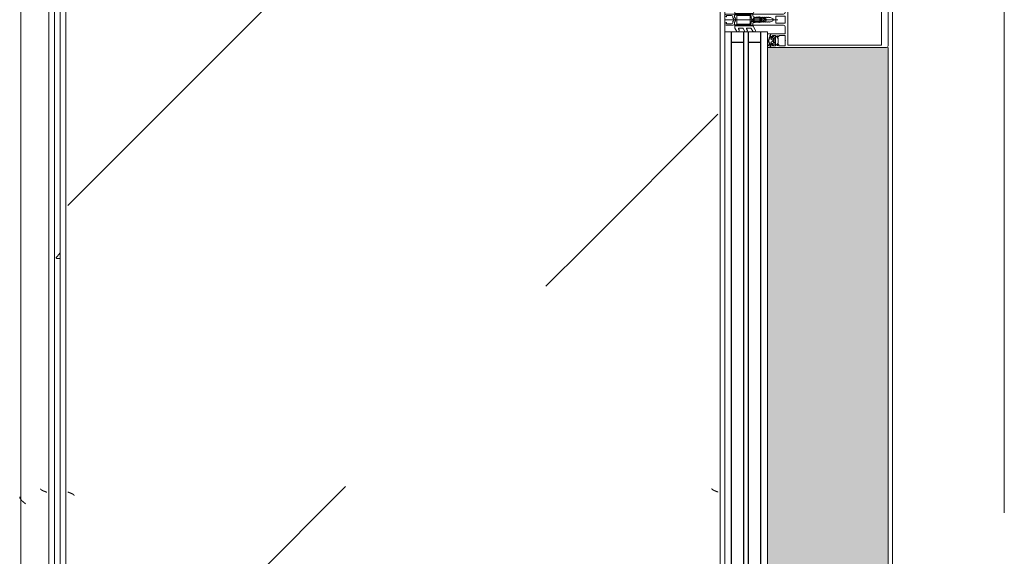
# Model space of a CAD drawing. Header units: millimetres. Extents: x -3267 to 40126, y 29201 to 102288.
# Tile 212 of 256: x 9044 to 9926, y 55164 to 55644. Entities that reach past the tile are written whole.
import ezdxf

# ---------------------------------------------------------------- set-up
doc = ezdxf.new("R2010")
doc.units = ezdxf.units.MM
doc.linetypes.add('4_ Штрихпунктир_ 10 х 2 мм', pattern=[1400, 1000, -200, 0, -200])
for name, color, linetype, lineweight in [('A-DETL-GENF-OTLN', 7, 'Continuous', 9), ('A-GLAZ-CURT-OTLN', 7, 'Continuous', 9), ('A-GLAZ-CWMG-OTLN', 7, 'Continuous', 9), ('A-WALL-____-OTLN', 7, 'Continuous', 9), ('M-EQPM-____-OTLN', 7, 'Continuous', 9), ('S-GRID-____-OTLN', 7, 'Continuous', 9)]:
    doc.layers.add(name, color=color, linetype=linetype, lineweight=lineweight)

# ---------------------------------------------------------------- blocks, each defined once
blk = doc.blocks.new('FP_153-ВКК_02_К1_З_ЭОМ_кабель_')
at = {"layer": 'M-EQPM-____-OTLN', "color": 253, "true_color": 0xaaaaaa}
blk.add_line((1600, 630.11), (0, 630.11), dxfattribs=at)
blk = doc.blocks.new('ПР_Крышка пояса - Тип 1-V152-ВКК_02_К1_З_ЭОМ_кабель_')
at = {"layer": 'M-EQPM-____-OTLN', "true_color": 0xaaaaaa}
h = blk.add_hatch(dxfattribs=at)
h.set_pattern_fill('FP_72', color=253, style=0, pattern_type=2)
h.set_pattern_definition([(320.116, (-54360, 7884.42), (-31.8804, -362.8687), [38.035, -418.388]), (264.979, (-54360, 7884.4), (382.1136, 70.1924), [30.356, -333.911]), (10.409, (-54362.66, 7854.18), (350.2335, -292.6756), [32.376, -356.132]), (316.302, (-54258.4, 7884.4), (-84.086, -539.927), [57.037, -627.411]), (6.609, (-54265.4, 7839.4), (494.8554, -472.851), [48.567, -534.241]), (261.148, (-54258.4, 7884.4), (494.8496, -472.857), [45.536, -500.899]), (291.079, (-54283.8, 7833.83), (-204.5313, -301.9806), [37.963, -417.597]), (235.89, (-54283.8, 7833.83), (368.3755, -123.0973), [30.394, -334.332]), (341.523, (-54300.84, 7808.66), (163.8489, -425.0748), [32.367, -356.032]), (307.614, (-54360, 7884.42), (169.11016, -6.15234), [16.721, -313.638, 16.721, -322.758, -335.679]), (307.614, (-54360, 7884.42), (169.11016, -6.15234), [-669.838, 16.721, -318.958]), (277.531, (-54360, 7884.42), (200.36217, -133.088), [16.696, -176.575, 16.696, -305.591, -127.751]), (277.531, (-54360, 7884.42), (200.36217, -133.088), [-515.558, 16.696, -111.055]), (237.393, (-54360, 7997.24), (-11.4573, -270.066), [16.715, -109.913, 16.715, -378.366, -524.242]), (237.393, (-54360, 7997.24), (-11.4573, -270.066), [-521.709, 16.715, -507.527]), (227.382, (-54360, 8047.83), (50.8514, -295.0393), [16.727, -148.004, 16.727, -618.375]), (227.382, (-54360, 8047.83), (50.8514, -295.0393), [-181.458, -245.829, 16.727, -355.819])])
h.paths.add_polyline_path([(0, 600), (0, 600), (84.49, 595), (1600, 595), (1600, 600), (0, 600)])
h.paths.add_polyline_path([(0, 595), (35.28, 595), (0, 597.49)])
at = {"layer": 'M-EQPM-____-OTLN', "color": 253, "true_color": 0xaaaaaa}
blk.add_blockref('FP_153-ВКК_02_К1_З_ЭОМ_кабель_', (0, 0), dxfattribs=at)
blk = doc.blocks.new('АРФ_Витраж_Остекление - SI_38mm_TripGlz-4699070-ВКК_02_К1_З_ЭОМ_кабель_')
at = {"layer": 'A-GLAZ-CURT-OTLN', "color": 253, "true_color": 0xaaaaaa}
for p, q in [((-454, 0), (-454, -38)), ((454, -38), (454, 0)), ((-454, -38), (454, -38))]:
    blk.add_line(p, q, dxfattribs=at)
at = {"layer": 'A-GLAZ-CURT-OTLN', "color": 253, "lineweight": 25, "true_color": 0xaaaaaa}
for p, q in [((-454, -6), (454, -6)), ((-445, -6), (-445, -17)), ((445, -6), (445, -17)), ((-454, -17), (454, -17)), ((-454, -21), (454, -21)), ((-445, -21), (-445, -32)), ((445, -21), (445, -32)), ((-454, -32), (454, -32))]:
    blk.add_line(p, q, dxfattribs=at)
blk = doc.blocks.new('Rectangular Mullion - FWS-50-HI_Mull_CovCap-20mm_Mull-105mm_zoloto-5843151-ВКК_02_К1_З_ЭОМ_кабель_')
at = {"layer": 'A-GLAZ-CWMG-OTLN', "true_color": 0xf8f3e1}
blk.add_hatch(color=7, dxfattribs=at).paths.add_polyline_path([(8096, 74220), (8096, 75100), (7988, 75100), (7988, 74220), (8080.3, 74220)])
at = {"layer": 'A-GLAZ-CWMG-OTLN', "color": 253, "true_color": 0xaaaaaa}
blk.add_line((8096, 74220), (8096, 75100), dxfattribs=at)
blk = doc.blocks.new('Rectangular Mullion - HI_CovCap-20mm_Mull-105mm-V274-ВКК_02_К1_З_ЭОМ_кабель_')
at = {"layer": 'A-DETL-GENF-OTLN', "color": 253, "true_color": 0xaaaaaa}
for p, q in [((-25, 144.5), (-25, 130.68)), ((23.5, 146), (-23.5, 146)), ((25, 130.68), (25, 144.5)), ((-25, 136), (-25, 59.4)), ((-22.9, 135.44), (-22.9, 59.4)), ((22.9, 136), (22.9, 59.4)), ((25, 136), (25, 59.5)), ((-12.6, 53.5), (-12.6, 41.4)), ((-3.2, 46.1), (-3.2, 53.5)), ((-2.7, 54), (2.7, 54)), ((3.2, 53.5), (3.2, 46.1)), ((12.6, 41.4), (12.6, 53.5)), ((25, 61), (25, 59.5)), ((-21.76, 44.51), (-22.58, 43.54)), ((-22.24, 46.35), (-21.18, 47.41)), ((-20.47, 47.7), (-17.13, 47.7)), ((-16.42, 47.41), (-15.36, 46.35)), ((-15.02, 43.54), (-15.84, 44.51)), ((-5, 25.5), (-5, 52.5)), ((2.7, 45.6), (-2.7, 45.6)), ((0, 47.27), (0, 0)), ((5, 52.5), (5, 25.5)), ((15.02, 43.54), (15.84, 44.51)), ((15.36, 46.35), (16.42, 47.41)), ((17.13, 47.7), (20.47, 47.7)), ((21.18, 47.41), (22.24, 46.35)), ((21.76, 44.51), (22.58, 43.54)), ((-22.3, 40.8), (-22.9, 40.8)), ((-22.9, 40.2), (-21.62, 40.2)), ((-22.27, 39.59), (-22.55, 39.1)), ((-21.2, 42.9), (-21.2, 41.7)), ((-21.07, 39.62), (-21.08, 39.77)), ((-19.5, 43.4), (-20.7, 43.4)), ((-20.7, 41.2), (-20.42, 41.2)), ((-20.48, 39.51), (-20.66, 39.4)), ((-20.16, 41.35), (-19.24, 42.95)), ((-19.97, 39.2), (-20.02, 39.33)), ((-17.65, 44), (-19.95, 44)), ((-19.33, 39.22), (-19.48, 39.08)), ((-18.77, 39.04), (-18.85, 39.17)), ((-18.36, 42.95), (-17.44, 41.35)), ((-18.16, 39.23), (-18.26, 39.06)), ((-16.9, 43.4), (-18.1, 43.4)), ((-17.56, 39.21), (-17.67, 39.31)), ((-17.18, 41.2), (-16.9, 41.2)), ((-17.02, 39.56), (-17.07, 39.36)), ((-16.46, 39.68), (-16.59, 39.75)), ((-16.4, 41.7), (-16.4, 42.9)), ((-14.64, 40.8), (-15.29, 40.8)), ((-0.87, 36.5), (-1.7, 35.06)), ((-1.12, 34.47), (-0.43, 35.65)), ((0.43, 35.65), (1.12, 34.47)), ((1.7, 35.06), (0.87, 36.5)), ((14.64, 40.8), (15.29, 40.8)), ((16.4, 41.7), (16.4, 42.9)), ((16.46, 39.68), (16.59, 39.75)), ((16.9, 43.4), (18.1, 43.4)), ((17.18, 41.2), (16.9, 41.2)), ((17.02, 39.56), (17.07, 39.36)), ((18.36, 42.95), (17.44, 41.35)), ((17.56, 39.21), (17.67, 39.31)), ((17.65, 44), (19.95, 44)), ((18.16, 39.23), (18.26, 39.06)), ((18.77, 39.04), (18.85, 39.17)), ((20.16, 41.35), (19.24, 42.95)), ((19.33, 39.22), (19.48, 39.08)), ((19.5, 43.4), (20.7, 43.4)), ((19.97, 39.2), (20.02, 39.33)), ((20.7, 41.2), (20.42, 41.2)), ((20.48, 39.51), (20.66, 39.4)), ((21.07, 39.62), (21.08, 39.77)), ((21.2, 42.9), (21.2, 41.7)), ((22.9, 40.2), (21.62, 40.2)), ((22.27, 39.59), (22.55, 39.1)), ((22.3, 40.8), (22.9, 40.8)), ((23.5, 40.8), (25, 40.8)), ((-9.07, 27.17), (-5.65, 25.19)), ((-2.24, 31), (-2.45, 30.87)), ((-2.45, 30.53), (-2.25, 30.41)), ((-1.89, 34.49), (-2.1, 32.75)), ((-1.33, 33.68), (-1.33, 33.78)), ((-1.25, 31.1), (0.74, 31.1)), ((-0.6, 32.5), (-0.6, 32.42)), ((0.84, 33), (-0.1, 33)), ((0.6, 32.3), (0.93, 32.3)), ((1.02, 31.78), (0.74, 32.06)), ((1.33, 33.78), (1.33, 33.68)), ((2.1, 32.75), (1.89, 34.49)), ((2.45, 30.87), (2.24, 31)), ((2.25, 30.41), (2.45, 30.53)), ((5.65, 25.19), (9.07, 27.17)), ((-7.75, 16.23), (-10.41, 17.77)), ((-7.75, 23.52), (-10.33, 25.01)), ((-9.07, 19.88), (-8.25, 19.41)), ((-7.5, 19.84), (-7.5, 23.08)), ((-5.4, 9.3), (-5.4, 24.76)), ((-3.5, 25), (-4.5, 25)), ((-3.9, 22), (-3.9, 11)), ((-3.4, 22.5), (3.4, 22.5)), ((-3.3, 23.5), (-1.9, 23.5)), ((-1.7, 23.7), (-1.7, 24.9)), ((-1.4, 24.49), (-1.4, 23.99)), ((-1.1, 23.82), (-0.5, 24.17)), ((0.3, 26.2), (-1.09, 26.2)), ((0.43, 25), (0.2, 25)), ((0.34, 25.28), (0.58, 25.52)), ((0.5, 24.17), (1.42, 23.63)), ((1.92, 23.5), (3.3, 23.5)), ((4.5, 25), (3.5, 25)), ((3.9, 11), (3.9, 22)), ((4.3, 22.5), (4.3, 9.4)), ((5.4, 24.76), (5.4, 9.3)), ((7.5, 23.08), (7.5, 19.84)), ((10.33, 25.01), (7.75, 23.52)), ((10.41, 17.77), (7.75, 16.23)), ((8.25, 19.41), (9.07, 19.88)), ((-7.62, 8.87), (-10.41, 10.48)), ((-9.07, 12.6), (-8.25, 12.12)), ((-7.5, 12.55), (-7.5, 15.8)), ((3.4, 10.5), (-3.4, 10.5)), ((-1.7, 9), (-2, 8.69)), ((2, 8.69), (1.7, 9)), ((7.5, 15.8), (7.5, 12.55)), ((10.41, 10.48), (7.62, 8.87)), ((8.25, 12.12), (9.07, 12.6)), ((-5.9, 8.8), (-7.37, 8.8)), ((-5, 1), (-5, 6.7)), ((-2.71, 8.4), (-4.02, 8.4)), ((-3.7, 1.7), (-3.7, 6)), ((-2.7, 7), (-2.13, 7)), ((-1.42, 7.29), (-0.71, 8.01)), ((0.71, 8.01), (1.42, 7.29)), ((2.13, 7), (2.7, 7)), ((3.3, 8.4), (2.71, 8.4)), ((3.7, 6), (3.7, 1.7)), ((7.37, 8.8), (5.9, 8.8))]:
    blk.add_line(p, q, dxfattribs=at)
at = {"layer": 'A-DETL-GENF-OTLN', "color": 253, "true_color": 0xaaaaaa, "flags": 128}
for points in [[(22.9, 130.68), (22.9, 140.2), (-22.9, 140.2), (-22.9, 130.68)], [(-19.05, 45.1), (-23.5, 45.1), (-23.5, 42.4), (-22.3, 42.4), (-22.3, 41.8), (-23.1, 41), (-25, 41), (-25, 57.79), (-25, 61)], [(-19.05, 54), (-23.5, 54), (-23.5, 48.3), (-22.3, 48.3), (-22.3, 47.7), (-22.95, 47.05)], [(22.9, 61), (22.9, 57.79), (22.9, 56.3), (11.2, 56.3), (-11.2, 56.3), (-22.9, 56.3), (-22.9, 57.79), (-22.9, 61)], [(-14.65, 47.05), (-15.3, 47.7), (-15.3, 48.3), (-14.1, 48.3), (-14.1, 54), (-18.55, 54)], [(-6.5, 54), (-11.2, 54), (-12.1, 54)], [(12.1, 54), (11.2, 54), (6.5, 54)], [(18.55, 54), (14.1, 54), (14.1, 48.3), (15.3, 48.3), (15.3, 47.7), (14.65, 47.05)], [(22.95, 47.05), (22.3, 47.7), (22.3, 48.3), (23.5, 48.3), (23.5, 54), (19.05, 54)], [(-13.1, 40.9), (-14.4, 40.9), (-15.3, 41.8), (-15.3, 42.4), (-14.1, 42.4), (-14.1, 45.1), (-18.55, 45.1)], [(18.55, 45.1), (14.1, 45.1), (14.1, 42.4), (15.3, 42.4), (15.3, 41.8), (14.4, 40.9), (13.1, 40.9)], [(25, 41), (23.1, 41), (22.3, 41.8), (22.3, 42.4), (23.5, 42.4), (23.5, 45.1), (19.05, 45.1)], [(-23.5, 40.8), (-25, 40.8), (-25, 38)], [(-22.5, 43.09), (-22, 42.8), (-22, 42.67)], [(-16.05, 40.2), (-14.75, 40.1), (-16.02, 40.1), (-16.02, 39.94)], [(-15.6, 42.67), (-15.6, 42.8), (-15.1, 43.09)], [(-12.6, 38), (-12.6, 40.8), (-13.95, 40.8)], [(-0.87, 42.8), (-2, 40.84), (-2, 39.84), (-2.5, 39.55), (-2, 39.26), (-2, 38.04), (-2.5, 37.75), (-2, 37.46), (-2, 36.24), (-2.5, 35.95), (-2, 35.66), (-2, 34.44), (-2.5, 34.15), (-2, 33.86), (-2, 32.64), (-2.5, 32.35), (-2, 32.06), (-2, 30.84), (-2.5, 30.55), (-2, 30.26), (-2, 29.04), (-2.5, 28.75), (-2, 28.46), (-2, 27.24), (-2.5, 26.95), (-2.5, 26)], [(2.5, 26), (2, 26.29), (2, 27.51), (2.5, 27.8), (2, 28.09), (2, 29.31), (2.5, 29.6), (2, 29.89), (2, 31.11), (2.5, 31.4), (2, 31.69), (2, 32.91), (2.5, 33.2), (2, 33.49), (2, 34.71), (2.5, 35), (2, 35.29), (2, 36.51), (2.5, 36.8), (2, 37.09), (2, 38.31), (2.5, 38.6), (2, 38.89), (2, 40.84), (0.87, 42.8)], [(12.6, 38), (12.6, 40.8), (13.95, 40.8)], [(16.05, 40.2), (14.75, 40.1), (16.02, 40.1), (16.02, 39.94)], [(15.6, 42.67), (15.6, 42.8), (15.1, 43.09)], [(22.5, 43.09), (22, 42.8), (22, 42.67)], [(-0.35, 31.99), (0.1, 31.73), (-1.23, 31.6)], [(0.4, 31.8), (0.4, 31.9), (0.4, 32.1)], [(-3.41, 25), (-5, 25), (-5, 9.1)], [(-4.51, 8.95), (-4.3, 11), (-4.3, 22.5)], [(-1.55, 25.25), (-1.17, 25.64), (-0.2, 25.7), (-0.42, 25.6), (-1.25, 24.85)], [(-0.1, 25.3), (-0.1, 25.4), (0, 25.42)], [(5, 1), (5, 25), (3.41, 25)], [(-2.65, 1), (-2.65, 1.4), (-3.4, 1.4)], [(3.4, 1.4), (2.65, 1.4), (2.65, 1)]]:
    blk.add_lwpolyline(points, dxfattribs=at)
blk.add_lwpolyline([(0, 37), (0, 35.9)], close=True, dxfattribs=at)
at = {"layer": 'A-DETL-GENF-OTLN', "color": 253, "true_color": 0xaaaaaa}
for centre, radius, start, end in [((-23.5, 144.5), 1.5, 90, 180), ((23.5, 144.5), 1.5, 360, 90), ((-18.8, 53.94), 0.256, 12.68038, 167.31962), ((-12.1, 53.5), 0.5, 90, 180), ((-6.5, 52.5), 1.5, 360, 90), ((-2.7, 53.5), 0.5, 90, 180), ((2.7, 53.5), 0.5, 0, 90), ((6.5, 52.5), 1.5, 90, 180), ((12.1, 53.5), 0.5, 0, 90), ((18.8, 53.94), 0.256, 12.68038, 167.31962), ((-22.59, 46.7), 0.5, 135, 315), ((-21.15, 44), 0.8, 22.61561, 140.00332), ((-20.47, 46.7), 1, 90, 135), ((-19.95, 44.5), 0.5, 202.62239, 269.99966), ((-18.8, 45.04), 0.256, 12.68038, 167.31962), ((-17.65, 44.5), 0.5, 269.99881, 337.37914), ((-16.45, 44), 0.8, 40.00306, 157.37723), ((-17.13, 46.7), 1, 45, 90), ((-15.01, 46.7), 0.5, 225, 45), ((-2.7, 46.1), 0.5, 180, 270), ((2.7, 46.1), 0.5, 270, 0), ((15.01, 46.7), 0.5, 135, 315), ((16.45, 44), 0.8, 22.62277, 139.99694), ((17.13, 46.7), 1, 90, 135), ((17.65, 44.5), 0.5, 202.62086, 270.00119), ((18.8, 45.04), 0.256, 12.68038, 167.31962), ((19.95, 44.5), 0.5, 270.00034, 337.37761), ((21.15, 44), 0.8, 39.99668, 157.38439), ((20.47, 46.7), 1, 45, 90), ((22.59, 46.7), 0.5, 225, 45), ((-22.9, 39.55), 0.65, 90, 270), ((-23.2, 40.8), 0.3, 180, 0), ((-22.9, 39.3), 0.4, 269.99999, 330.00626), ((-22.35, 43.35), 0.3, 140.01031, 239.99507), ((-22.3, 41.1), 0.3, 270.90521, 359.98148), ((-21.41, 39.09), 1, 90.82716, 149.99773), ((-18.96, 41.89), 3.14, 165.49788, 194.50212), ((-21.62, 39.7), 0.5, 54.92212, 90), ((-21.42, 39.75), 0.339, 3.00251, 90.82171), ((-18.8, 43.71), 4.4, 234.92212, 305.84121), ((-20.7, 42.9), 0.5, 89.98992, 180.01008), ((-20.7, 41.7), 0.5, 179.98974, 270.01026), ((-20.8, 39.64), 0.272, 183.0147, 299.98901), ((-20.32, 39.23), 0.316, 18.00331, 119.99297), ((-20.42, 41.5), 0.3, 269.98791, 330.00644), ((-19.69, 39.29), 0.3, 197.9991, 314.99946), ((-19.5, 43.1), 0.3, 329.99756, 90.00642), ((-19.11, 38.99), 0.316, 32.98956, 135.00901), ((-18.52, 39.21), 0.3, 213.00146, 329.99975), ((-18.1, 43.1), 0.3, 89.99872, 209.99731), ((-17.88, 39.07), 0.316, 48.00262, 149.99741), ((-17.36, 39.43), 0.3, 227.99716, 345.00452), ((-17.18, 41.5), 0.3, 209.995, 270.01065), ((-16.73, 39.48), 0.3, 63.00317, 164.99853), ((-16.9, 42.9), 0.5, 0.00918, 89.99082), ((-16.9, 41.7), 0.5, 270.00904, 359.99096), ((-16.32, 39.94), 0.3, 243.00899, 359.98883), ((-16.05, 39.9), 0.3, 90, 125.84121), ((-18.64, 41.89), 3.14, 346.80247, 14.483), ((-15.29, 41.1), 0.3, 166.80247, 270), ((-15.25, 43.35), 0.3, 299.99829, 40.01132), ((-14.83, 40.53), 0.33, 270.00002, 54.90994), ((-14.75, 40.6), 0.5, 269.99115, 352.82633), ((-13.95, 40.5), 0.3, 90.00299, 172.8115), ((-13.1, 41.4), 0.5, 270, 0), ((0, 42.3), 1, 30, 150), ((0, 36), 1, 90.02865, 150), ((0, 35.4), 0.5, 90.0573, 150), ((0, 36), 1, 30, 89.97135), ((0, 35.4), 0.5, 30, 89.9427), ((13.1, 41.4), 0.5, 180, 270), ((13.95, 40.5), 0.3, 7.1885, 89.99701), ((14.75, 40.6), 0.5, 187.17367, 270.00885), ((14.83, 40.53), 0.33, 125.09006, 269.99998), ((15.25, 43.35), 0.3, 139.98868, 240.00171), ((15.29, 41.1), 0.3, 270, 13.19753), ((18.64, 41.89), 3.14, 165.517, 193.19753), ((16.32, 39.94), 0.3, 180.01117, 296.99101), ((16.05, 39.9), 0.3, 54.15879, 90), ((18.8, 43.71), 4.4, 234.15879, 305.07788), ((16.9, 42.9), 0.5, 90.00918, 179.99082), ((16.9, 41.7), 0.5, 180.00904, 269.99096), ((16.73, 39.48), 0.3, 15.00147, 116.99683), ((17.36, 39.43), 0.3, 194.99548, 312.00284), ((17.18, 41.5), 0.3, 269.98935, 330.005), ((17.88, 39.07), 0.316, 30.00259, 131.99738), ((18.1, 43.1), 0.3, 330.00269, 90.00128), ((18.52, 39.21), 0.3, 210.00025, 326.99854), ((19.11, 38.99), 0.316, 44.99099, 147.01044), ((19.5, 43.1), 0.3, 89.99358, 210.00244), ((19.69, 39.29), 0.3, 225.00054, 342.0009), ((20.32, 39.23), 0.316, 60.00703, 161.99669), ((20.42, 41.5), 0.3, 209.99356, 270.01209), ((20.8, 39.64), 0.272, 240.01099, 356.9853), ((20.7, 42.9), 0.5, 359.98992, 90.01008), ((20.7, 41.7), 0.5, 269.98974, 0.01026), ((21.42, 39.75), 0.339, 89.17829, 176.99749), ((21.62, 39.7), 0.5, 90, 125.07788), ((21.41, 39.09), 1, 30.00227, 89.17284), ((18.96, 41.89), 3.14, 345.49788, 14.50212), ((22.3, 41.1), 0.3, 180.01852, 269.09479), ((22.35, 43.35), 0.3, 300.00493, 39.98969), ((22.9, 39.3), 0.4, 209.99374, 270.00001), ((23.2, 40.8), 0.3, 180, 0), ((22.9, 39.55), 0.65, 270, 90), ((-9.68, 26.13), 1.3, 154.41173, 240), ((-9.72, 26.04), 1.3, 60, 150), ((-3.41, 26.5), 1.5, 270, 10.22002), ((-2.35, 30.7), 0.2, 120, 240), ((17.75, 30.31), 20, 179.72362, 190.22002), ((17.75, 30.31), 20, 173, 178.04971), ((-0.4, 34.31), 1.5, 150, 173), ((-1.25, 30.9), 0.2, 90, 179.3132), ((46.55, 30.33), 48, 179.3132, 184.71248), ((46.55, 30.33), 48, 176, 178.23414), ((-1.23, 31.8), 0.2, 178.23414, 270), ((0.27, 33.67), 1.6, 150, 176), ((-0.1, 32.5), 0.5, 90, 180), ((-0.1, 32.42), 0.5, 180, 240), ((0.2, 31.9), 0.2, 240, 0), ((0.2, 31.8), 0.2, 270, 0), ((0.6, 32.1), 0.2, 90, 180), ((0.6, 31.92), 0.2, 45, 180), ((0.74, 31.5), 0.4, 270, 45), ((0.84, 33.5), 0.5, 270, 3.83017), ((0.93, 31.8), 0.5, 1.77701, 90), ((-0.27, 33.67), 1.6, 4, 30), ((-46.55, 30.33), 48, 354.4962, 1.77701), ((-46.55, 30.33), 48, 3.83017, 4), ((0.4, 34.31), 1.5, 7, 30), ((3.41, 26.5), 1.5, 169.77998, 270), ((-17.75, 30.31), 20, 349.77998, 0.27638), ((-17.75, 30.31), 20, 1.95029, 7), ((2.35, 30.7), 0.2, 300, 60), ((9.72, 26.04), 1.3, 30, 120), ((9.68, 26.13), 1.3, 300, 25.58827), ((-9.81, 18.81), 1.2, 150, 240), ((-9.72, 18.76), 1.3, 60, 150), ((-8, 19.84), 0.5, 240, 0), ((-8, 23.08), 0.5, 360, 60), ((-5.9, 24.76), 0.5, 360, 60), ((-4.5, 25.5), 0.5, 180, 270), ((-3.3, 22.5), 1, 90, 180), ((-3.4, 22), 0.5, 90, 180), ((-3.5, 26), 1, 270, 0), ((-1.9, 23.7), 0.2, 270, 0), ((-1.2, 24.9), 0.5, 135, 180), ((-0.9, 24.49), 0.5, 135, 180), ((-1.2, 23.99), 0.2, 180, 300), ((-1.09, 26.4), 0.2, 184.71248, 270), ((-1.02, 25.5), 0.2, 90, 135), ((-0.42, 25.4), 0.2, 90, 135), ((0, 23.3), 1, 60, 120), ((-0.3, 25.4), 0.2, 360, 90), ((-0.2, 25.5), 0.2, 360, 90), ((0.2, 25.3), 0.3, 180, 270), ((0.2, 25.42), 0.2, 180, 315), ((0.3, 25.8), 0.4, 315, 90), ((0.43, 25.8), 0.8, 270, 354.4962), ((1.92, 24.5), 1, 240, 270), ((3.5, 26), 1, 180, 270), ((3.3, 22.5), 1, 360, 90), ((3.4, 22), 0.5, 360, 90), ((4.5, 25.5), 0.5, 270, 360), ((5.9, 24.76), 0.5, 120, 180), ((8, 23.08), 0.5, 120, 180), ((8, 19.84), 0.5, 180, 300), ((9.72, 18.76), 1.3, 30, 120), ((9.81, 18.81), 1.2, 300, 30), ((-9.81, 11.52), 1.2, 150, 240), ((-9.72, 11.47), 1.3, 60, 150), ((-8, 12.55), 0.5, 240, 0), ((-8, 15.8), 0.5, 360, 60), ((-7.37, 9.3), 0.5, 240, 270), ((-5.9, 9.3), 0.5, 270, 0), ((-4, 9.1), 1, 180, 216.8699), ((-4.02, 8.9), 0.5, 174, 270), ((-3.4, 11), 0.5, 180, 270), ((0, 7.3), 2.4, 45, 135), ((3.3, 9.4), 1, 270, 0), ((3.4, 11), 0.5, 270, 0), ((5.9, 9.3), 0.5, 180, 270), ((7.37, 9.3), 0.5, 270, 300), ((8, 15.8), 0.5, 120, 180), ((8, 12.55), 0.5, 180, 300), ((9.72, 11.47), 1.3, 30, 120), ((9.81, 11.52), 1.2, 300, 30), ((-4, 6.7), 1, 143.1301, 180), ((-4, 1), 1, 180, 270), ((-5.6, 7.9), 1, 323.1301, 36.8699), ((-2.7, 6), 1, 90, 180), ((-3.4, 1.7), 0.3, 180, 270), ((-3.65, 1), 1, 270, 0), ((-2.71, 9.4), 1, 270, 315), ((-2.13, 8), 1, 270, 315), ((0, 7.3), 1, 45, 135), ((2.13, 8), 1, 225, 270), ((2.71, 9.4), 1, 225, 270), ((3.65, 1), 1, 180, 270), ((2.7, 6), 1, 360, 90), ((3.4, 1.7), 0.3, 270, 0), ((4, 1), 1, 270, 0)]:
    blk.add_arc(centre, radius, start, end, dxfattribs=at)
blk = doc.blocks.new('FP_602-ВКК_02_К1_З_ЭОМ_кабель_')
at = {"layer": 'M-EQPM-____-OTLN', "color": 7, "true_color": 0xffffff}
for p, q in [((1939.39, 582.49), (1939.34, 582.49)), ((1939.44, 582.5), (1939.39, 582.49)), ((1939.48, 582.51), (1939.44, 582.5)), ((1939.53, 582.52), (1939.48, 582.51)), ((1939.58, 582.54), (1939.53, 582.52)), ((1939.62, 582.56), (1939.58, 582.54)), ((1939.67, 582.58), (1939.62, 582.56)), ((1939.72, 582.61), (1939.67, 582.58)), ((1939.77, 582.64), (1939.72, 582.61)), ((1939.81, 582.67), (1939.77, 582.64)), ((1939.86, 582.7), (1939.81, 582.67)), ((1939.91, 582.74), (1939.86, 582.7)), ((1939.95, 582.78), (1939.91, 582.74)), ((1940, 582.82), (1939.95, 582.78)), ((1940.06, 582.88), (1940.01, 582.83)), ((1940.1, 582.93), (1940.06, 582.88)), ((1940.15, 582.98), (1940.1, 582.93)), ((1940.2, 583.04), (1940.15, 582.98)), ((1940.25, 583.1), (1940.2, 583.04)), ((1940.3, 583.17), (1940.25, 583.1)), ((1940.35, 583.23), (1940.3, 583.17)), ((1940.4, 583.3), (1940.35, 583.23)), ((1940.44, 583.37), (1940.4, 583.3)), ((1940.49, 583.45), (1940.44, 583.37)), ((1940.54, 583.52), (1940.49, 583.45)), ((1940.59, 583.6), (1940.54, 583.52)), ((1940.64, 583.68), (1940.59, 583.6)), ((1940.69, 583.77), (1940.64, 583.68)), ((1940.74, 583.86), (1940.69, 583.77)), ((1940.78, 583.95), (1940.74, 583.86)), ((1940.83, 584.04), (1940.78, 583.95)), ((1940.88, 584.13), (1940.83, 584.04)), ((1940.93, 584.23), (1940.88, 584.13)), ((1940.98, 584.33), (1940.93, 584.23)), ((1941.03, 584.43), (1940.98, 584.33)), ((1941.08, 584.53), (1941.03, 584.43)), ((1941.12, 584.64), (1941.08, 584.53)), ((1941.17, 584.74), (1941.12, 584.64)), ((1941.22, 584.85), (1941.17, 584.74)), ((1941.27, 584.96), (1941.22, 584.85)), ((1941.32, 585.08), (1941.27, 584.96)), ((1941.37, 585.19), (1941.32, 585.08)), ((1941.42, 585.31), (1941.37, 585.19)), ((1941.46, 585.42), (1941.42, 585.31)), ((1941.51, 585.54), (1941.46, 585.42)), ((1941.56, 585.66), (1941.51, 585.54)), ((1941.61, 585.79), (1941.56, 585.66)), ((1941.66, 585.91), (1941.61, 585.79)), ((1941.71, 586.03), (1941.66, 585.91)), ((1941.76, 586.16), (1941.71, 586.03)), ((1941.81, 586.29), (1941.76, 586.16)), ((1941.85, 586.41), (1941.81, 586.29)), ((1941.9, 586.54), (1941.85, 586.41)), ((1941.95, 586.67), (1941.9, 586.54)), ((1942, 586.8), (1941.95, 586.67)), ((1942.05, 586.93), (1942, 586.8)), ((1942.1, 587.07), (1942.05, 586.93)), ((1942.15, 587.2), (1942.1, 587.07)), ((1942.19, 587.33), (1942.15, 587.2)), ((1942.24, 587.46), (1942.19, 587.33)), ((1942.29, 587.6), (1942.24, 587.46)), ((1942.34, 587.73), (1942.29, 587.6)), ((1942.39, 587.87), (1942.34, 587.73)), ((1942.44, 588), (1942.39, 587.87))]:
    blk.add_line(p, q, dxfattribs=at)
blk = doc.blocks.new('FP_603-ВКК_02_К1_З_ЭОМ_кабель_')
at = {"layer": 'M-EQPM-____-OTLN', "color": 7, "true_color": 0xffffff}
for p, q in [((1943.47, 8.86), (1943.42, 8.74)), ((1943.52, 8.97), (1943.47, 8.86)), ((1943.56, 9.09), (1943.52, 8.97)), ((1943.61, 9.21), (1943.56, 9.09)), ((1943.66, 9.32), (1943.61, 9.21)), ((1943.71, 9.43), (1943.66, 9.32)), ((1943.76, 9.54), (1943.71, 9.43)), ((1943.81, 9.65), (1943.76, 9.54)), ((1943.86, 9.75), (1943.81, 9.65)), ((1943.91, 9.86), (1943.86, 9.75)), ((1943.96, 9.96), (1943.91, 9.86)), ((1944.01, 10.06), (1943.96, 9.96)), ((1944.06, 10.16), (1944.01, 10.06)), ((1944.1, 10.25), (1944.06, 10.16)), ((1944.15, 10.34), (1944.1, 10.25)), ((1944.2, 10.43), (1944.15, 10.34)), ((1944.25, 10.52), (1944.2, 10.43)), ((1944.3, 10.6), (1944.25, 10.52)), ((1944.35, 10.69), (1944.3, 10.6)), ((1944.4, 10.76), (1944.35, 10.69)), ((1944.45, 10.84), (1944.4, 10.76)), ((1944.5, 10.91), (1944.45, 10.84)), ((1944.55, 10.99), (1944.5, 10.91)), ((1944.6, 11.05), (1944.55, 10.99)), ((1944.64, 11.12), (1944.6, 11.05)), ((1944.69, 11.18), (1944.64, 11.12)), ((1944.74, 11.24), (1944.69, 11.18)), ((1944.79, 11.3), (1944.74, 11.24)), ((1944.84, 11.35), (1944.79, 11.3)), ((1944.89, 11.4), (1944.84, 11.35)), ((1944.94, 11.45), (1944.89, 11.4)), ((1944.99, 11.49), (1944.94, 11.45)), ((1945.04, 11.53), (1944.99, 11.49)), ((1945.09, 11.57), (1945.04, 11.53)), ((1945.14, 11.61), (1945.09, 11.57)), ((1945.18, 11.64), (1945.14, 11.61)), ((1945.23, 11.66), (1945.18, 11.64)), ((1945.28, 11.69), (1945.23, 11.66)), ((1945.33, 11.71), (1945.28, 11.69)), ((1945.38, 11.73), (1945.33, 11.71)), ((1945.43, 11.74), (1945.38, 11.73)), ((1945.48, 11.76), (1945.43, 11.74)), ((1945.53, 11.76), (1945.48, 11.76)), ((1945.58, 11.77), (1945.53, 11.76)), ((1942.53, 6.39), (1942.48, 6.26)), ((1942.58, 6.53), (1942.53, 6.39)), ((1942.63, 6.66), (1942.58, 6.53)), ((1942.68, 6.8), (1942.63, 6.66)), ((1942.73, 6.93), (1942.68, 6.8)), ((1942.78, 7.07), (1942.73, 6.93)), ((1942.83, 7.2), (1942.78, 7.07)), ((1942.88, 7.33), (1942.83, 7.2)), ((1942.93, 7.46), (1942.88, 7.33)), ((1942.98, 7.6), (1942.93, 7.46)), ((1943.02, 7.73), (1942.98, 7.6)), ((1943.07, 7.86), (1943.02, 7.73)), ((1943.12, 7.99), (1943.07, 7.86)), ((1943.17, 8.11), (1943.12, 7.99)), ((1943.22, 8.24), (1943.17, 8.11)), ((1943.27, 8.37), (1943.22, 8.24)), ((1943.32, 8.49), (1943.27, 8.37)), ((1943.37, 8.61), (1943.32, 8.49)), ((1943.42, 8.74), (1943.37, 8.61))]:
    blk.add_line(p, q, dxfattribs=at)
blk = doc.blocks.new('ПР_Низ пояс - Тип 1-V601-ВКК_02_К1_З_ЭОМ_кабель_')
at = {"layer": 'M-EQPM-____-OTLN', "true_color": 0xffffff}
h = blk.add_hatch(dxfattribs=at)
h.set_pattern_fill('FP_231', style=0, pattern_type=2)
h.set_pattern_definition([(135, (-53060, 6950), (-1000, 1e-13), [50, -1364.214]), (135, (-52560, 6950), (-1000, 1e-13), [50, -1364.214]), (135, (-52560, 7450), (-1000, 1e-13), [50, -1364.214]), (135, (-53274.64, 7664.64), (-1000, 1e-13), [403.55, -1010.664]), (135, (-52774.64, 7664.64), (-1000, 1e-13), [403.55, -1010.664]), (135, (-53274.64, 7164.64), (-1000, 1e-13), [403.55, -1010.664]), (135, (-52774.64, 7164.64), (-1000, 1e-13), [453.55, -960.664])])
h.paths.add_polyline_path([(800, 6.26), (2400, 6.26), (2400, 588), (800, 588), (800, 19.98)])
at = {"layer": 'M-EQPM-____-OTLN', "color": 253, "true_color": 0xaaaaaa}
for p, q in [((800, 595), (2400, 595)), ((800, 590), (2400, 590)), ((800, 4.26), (2400, 4.26)), ((800, 0), (2400, 0))]:
    blk.add_line(p, q, dxfattribs=at)
for name in ['FP_602-ВКК_02_К1_З_ЭОМ_кабель_', 'FP_603-ВКК_02_К1_З_ЭОМ_кабель_']:
    blk.add_blockref(name, (0, 0), dxfattribs=at)
blk = doc.blocks.new('FP_605-ВКК_02_К1_З_ЭОМ_кабель_')
at = {"layer": 'M-EQPM-____-OTLN', "color": 7, "true_color": 0xffffff}
for p, q in [((1142.71, 608.08), (1142.66, 607.94)), ((1142.76, 608.21), (1142.71, 608.08)), ((1142.81, 608.34), (1142.76, 608.21)), ((1142.86, 608.47), (1142.81, 608.34)), ((1142.91, 608.6), (1142.86, 608.47)), ((1142.96, 608.73), (1142.91, 608.6)), ((1143.01, 608.86), (1142.96, 608.73)), ((1143.06, 608.98), (1143.01, 608.86)), ((1143.11, 609.11), (1143.06, 608.98)), ((1143.15, 609.23), (1143.11, 609.11)), ((1143.2, 609.36), (1143.15, 609.23)), ((1143.25, 609.48), (1143.2, 609.36)), ((1143.3, 609.6), (1143.25, 609.48)), ((1143.35, 609.72), (1143.3, 609.6)), ((1143.4, 609.83), (1143.35, 609.72)), ((1143.45, 609.95), (1143.4, 609.83)), ((1143.5, 610.06), (1143.45, 609.95)), ((1143.55, 610.18), (1143.5, 610.06)), ((1143.6, 610.28), (1143.55, 610.18)), ((1143.65, 610.39), (1143.6, 610.28)), ((1143.69, 610.5), (1143.65, 610.39)), ((1143.74, 610.6), (1143.69, 610.5)), ((1143.79, 610.7), (1143.74, 610.6)), ((1143.84, 610.8), (1143.79, 610.7)), ((1143.89, 610.9), (1143.84, 610.8)), ((1143.94, 610.99), (1143.89, 610.9)), ((1143.99, 611.09), (1143.94, 610.99)), ((1144.04, 611.18), (1143.99, 611.09)), ((1144.09, 611.26), (1144.04, 611.18)), ((1144.14, 611.35), (1144.09, 611.26)), ((1144.19, 611.43), (1144.14, 611.35)), ((1144.23, 611.51), (1144.19, 611.43)), ((1144.28, 611.58), (1144.23, 611.51)), ((1144.33, 611.66), (1144.28, 611.58)), ((1144.38, 611.73), (1144.33, 611.66)), ((1144.43, 611.8), (1144.38, 611.73)), ((1144.48, 611.86), (1144.43, 611.8)), ((1144.53, 611.93), (1144.48, 611.86)), ((1144.58, 611.98), (1144.53, 611.93)), ((1144.63, 612.04), (1144.58, 611.98)), ((1144.68, 612.09), (1144.63, 612.04)), ((1144.73, 612.14), (1144.68, 612.09)), ((1144.77, 612.19), (1144.73, 612.14)), ((1144.82, 612.24), (1144.77, 612.19)), ((1144.87, 612.28), (1144.82, 612.24)), ((1144.92, 612.31), (1144.87, 612.28)), ((1144.97, 612.35), (1144.92, 612.31)), ((1145.02, 612.38), (1144.97, 612.35)), ((1145.07, 612.41), (1145.02, 612.38)), ((1145.12, 612.43), (1145.07, 612.41)), ((1145.17, 612.45), (1145.12, 612.43)), ((1145.22, 612.47), (1145.17, 612.45)), ((1145.27, 612.49), (1145.22, 612.47)), ((1145.31, 612.5), (1145.27, 612.49)), ((1145.36, 612.51), (1145.31, 612.5)), ((1145.41, 612.51), (1145.36, 612.51)), ((1142.37, 607.14), (1142.32, 607)), ((1142.42, 607.27), (1142.37, 607.14)), ((1142.47, 607.41), (1142.42, 607.27)), ((1142.52, 607.54), (1142.47, 607.41)), ((1142.57, 607.67), (1142.52, 607.54)), ((1142.61, 607.81), (1142.57, 607.67)), ((1142.66, 607.94), (1142.61, 607.81))]:
    blk.add_line(p, q, dxfattribs=at)
blk = doc.blocks.new('FP_606-ВКК_02_К1_З_ЭОМ_кабель_')
at = {"layer": 'M-EQPM-____-OTLN', "color": 7, "true_color": 0xffffff}
for p, q in [((1132.17, 626.13), (1132.07, 626)), ((1132.27, 626.25), (1132.17, 626.13)), ((1132.37, 626.38), (1132.27, 626.25)), ((1132.46, 626.5), (1132.37, 626.38)), ((1132.56, 626.63), (1132.46, 626.5)), ((1132.66, 626.75), (1132.56, 626.63)), ((1132.75, 626.88), (1132.66, 626.75)), ((1132.85, 627), (1132.75, 626.88)), ((1132.95, 627.13), (1132.85, 627)), ((1133.05, 627.25), (1132.95, 627.13)), ((1133.14, 627.37), (1133.05, 627.25)), ((1133.24, 627.49), (1133.14, 627.37)), ((1133.34, 627.61), (1133.24, 627.49)), ((1133.44, 627.73), (1133.34, 627.61)), ((1133.53, 627.85), (1133.44, 627.73)), ((1133.63, 627.96), (1133.53, 627.85)), ((1133.73, 628.08), (1133.63, 627.96)), ((1133.83, 628.19), (1133.73, 628.08)), ((1133.92, 628.31), (1133.83, 628.19)), ((1134.02, 628.42), (1133.92, 628.31)), ((1134.12, 628.53), (1134.02, 628.42)), ((1134.22, 628.64), (1134.12, 628.53)), ((1134.31, 628.75), (1134.22, 628.64)), ((1134.41, 628.85), (1134.31, 628.75)), ((1134.51, 628.95), (1134.41, 628.85)), ((1134.6, 629.06), (1134.51, 628.95)), ((1134.7, 629.16), (1134.6, 629.06)), ((1134.8, 629.26), (1134.7, 629.16)), ((1134.9, 629.35), (1134.8, 629.26)), ((1134.99, 629.45), (1134.9, 629.35)), ((1135.09, 629.54), (1134.99, 629.45)), ((1135.19, 629.63), (1135.09, 629.54)), ((1135.29, 629.72), (1135.19, 629.63)), ((1135.38, 629.81), (1135.29, 629.72)), ((1135.48, 629.89), (1135.38, 629.81)), ((1135.58, 629.97), (1135.48, 629.89)), ((1135.68, 630.05), (1135.58, 629.97)), ((1135.77, 630.13), (1135.68, 630.05)), ((1135.87, 630.2), (1135.77, 630.13)), ((1135.97, 630.27), (1135.87, 630.2)), ((1136.06, 630.34), (1135.97, 630.27)), ((1136.16, 630.41), (1136.06, 630.34)), ((1136.26, 630.47), (1136.16, 630.41)), ((1136.36, 630.54), (1136.26, 630.47)), ((1136.45, 630.59), (1136.36, 630.54)), ((1136.55, 630.65), (1136.45, 630.59)), ((1136.65, 630.7), (1136.55, 630.65)), ((1136.75, 630.75), (1136.65, 630.7)), ((1136.84, 630.8), (1136.75, 630.75)), ((1136.94, 630.85), (1136.84, 630.8)), ((1137.04, 630.89), (1136.94, 630.85)), ((1137.14, 630.93), (1137.04, 630.89)), ((1137.23, 630.96), (1137.14, 630.93)), ((1137.33, 631), (1137.23, 630.96)), ((1137.43, 631.03), (1137.33, 631)), ((1137.53, 631.06), (1137.43, 631.03)), ((1137.62, 631.08), (1137.53, 631.06)), ((1137.72, 631.1), (1137.62, 631.08)), ((1137.82, 631.12), (1137.72, 631.1)), ((1137.91, 631.14), (1137.82, 631.12)), ((1138.01, 631.15), (1137.91, 631.14)), ((1138.11, 631.16), (1138.01, 631.15)), ((1138.21, 631.16), (1138.11, 631.16))]:
    blk.add_line(p, q, dxfattribs=at)
blk = doc.blocks.new('ПР_Перед пояса - Тип 1-V604-ВКК_02_К1_З_ЭОМ_кабель_')
at = {"layer": 'M-EQPM-____-OTLN', "color": 253, "true_color": 0xaaaaaa}
for p, q in [((0, 630), (1600, 630)), ((0, 605), (1600, 605)), ((0, 600), (1600, 600))]:
    blk.add_line(p, q, dxfattribs=at)
for name in ['FP_606-ВКК_02_К1_З_ЭОМ_кабель_', 'FP_605-ВКК_02_К1_З_ЭОМ_кабель_']:
    blk.add_blockref(name, (0, 0), dxfattribs=at)
blk = doc.blocks.new('Наметкина 10_РД_АРФ_К1_R21_rvt-1-ВКК_02_К1_З_ЭОМ_кабель_')
at = {"layer": 'A-WALL-____-OTLN', "color": 253, "true_color": 0xaaaaaa}
blk.add_line((8100, 56959.98), (8100, 54959.98), dxfattribs=at)
at = {"layer": 'A-GLAZ-CURT-OTLN', "color": 253, "lineweight": 9, "true_color": 0xaaaaaa, "rotation": 89.99999999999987}
blk.add_blockref('АРФ_Витраж_Остекление - SI_38mm_TripGlz-4699070-ВКК_02_К1_З_ЭОМ_кабель_', (7950, 55460), dxfattribs=at)
at = {"layer": 'A-GLAZ-CWMG-OTLN', "color": 253, "lineweight": 9, "true_color": 0xaaaaaa, "extrusion": (0, 0, -1), "rotation": 90.00000000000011}
blk.add_blockref('Rectangular Mullion - HI_CovCap-20mm_Mull-105mm-V274-ВКК_02_К1_З_ЭОМ_кабель_', (-7950, 55925), dxfattribs=at)
at = {"layer": 'A-GLAZ-CWMG-OTLN', "color": 253, "lineweight": 9, "true_color": 0xaaaaaa}
blk.add_blockref('Rectangular Mullion - FWS-50-HI_Mull_CovCap-20mm_Mull-105mm_zoloto-5843151-ВКК_02_К1_З_ЭОМ_кабель_', (0, -19200), dxfattribs=at)
at = {"layer": 'M-EQPM-____-OTLN', "color": 253, "lineweight": 9, "true_color": 0xaaaaaa, "rotation": 89.99999999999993}
for name, p in [('ПР_Крышка пояса - Тип 1-V152-ВКК_02_К1_З_ЭОМ_кабель_', (7950, 54360)), ('ПР_Перед пояса - Тип 1-V604-ВКК_02_К1_З_ЭОМ_кабель_', (7950, 54360)), ('ПР_Низ пояс - Тип 1-V601-ВКК_02_К1_З_ЭОМ_кабель_', (7950, 53560))]:
    blk.add_blockref(name, p, dxfattribs=at)

msp = doc.modelspace()

# ---------------------------------------------------------------- linework, layer by layer
at = {"layer": 'S-GRID-____-OTLN', "color": 253, "linetype": '4_ Штрихпунктир_ 10 х 2 мм', "true_color": 0xaaaaaa}
msp.add_line((9925.58, 30000.72), (9925.58, 101488.31), dxfattribs=at)

# ---------------------------------------------------------------- block references
at = {"lineweight": 5}
msp.add_blockref('Наметкина 10_РД_АРФ_К1_R21_rvt-1-ВКК_02_К1_З_ЭОМ_кабель_', (1725.58, -281.28), dxfattribs=at)

doc.saveas('drawing.dxf')
